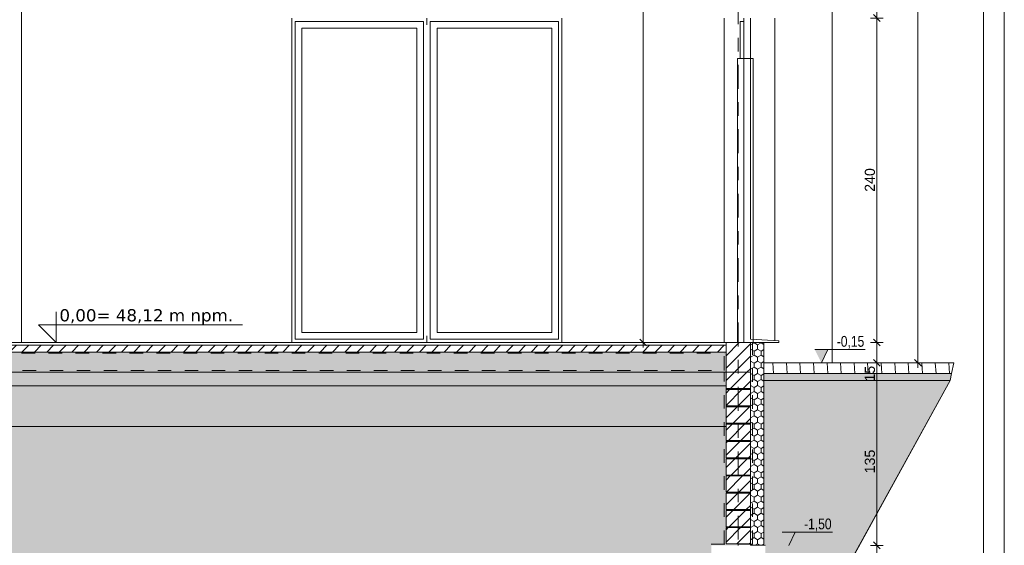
# Model space of a CAD drawing. Extents: x 5465377 to 5465550, y 5925276 to 5925338.
# Tile 175 of 182: x 5465465.62 to 5465472.91, y 5925328.68 to 5925332.56. Entities that reach past the tile are written whole.
import ezdxf

# ---------------------------------------------------------------- set-up
doc = ezdxf.new("R2010")
doc.units = 0
doc.header["$MEASUREMENT"] = 0
doc.linetypes.add('Dashed_line (2)', pattern=[0.0375, 0.025, -0.0125])
doc.linetypes.add('Kropki i Kreski', pattern=[0.335139, 0.176389, -0.088194, 0, -0.070556])
for name, color, linetype, lineweight in [('0_Nr_Pióra__141', 7, 'Continuous', 0), ('0_Nr_pióra__141_Nr_Pióra__141', 7, 'Continuous', 0), ('0_Nr_pióra__141_Nr_Pióra__142', 7, 'Continuous', 18), ('0_Nr_Pióra__142', 7, 'Continuous', 18), ('_1_Nr_pióra__1_Nr_Pióra__142', 7, 'Continuous', 18), ('_______wymiarowanie_Nr_Pióra__201', 150, 'Continuous', 0), ('_ARCH_Projekt_Nr_pióra__141_Nr_Pióra__1', 7, 'Continuous', 13), ('_ARCH_Projekt_Nr_pióra__141_Nr_Pióra__141', 7, 'Continuous', 0), ('_ARCH_Sciany_Nr_Pióra__141', 7, 'Continuous', 0), ('_ARCH_Sciany_Nr_Pióra__142', 7, 'Continuous', 18), ('_opisy_Nr_pióra__175_Nr_Pióra__148', 14, 'Continuous', 0), ('_opisy_Nr_pióra__2_Nr_Pióra__8', 12, 'Continuous', 35), ('EGBD03_Nr_Pióra__141', 7, 'Continuous', 0), ('tabelki_Nr_pióra__7_Nr_Pióra__141', 7, 'Continuous', 0)]:
    doc.layers.add(name, color=color, linetype=linetype, lineweight=lineweight)
doc.layers.add('_______wymiarowanie', color=7, linetype='Continuous')
doc.layers.add('EGBD03', color=7, linetype='Continuous')
doc.styles.add('GENERATED_STYLE_4', font='arial.ttf')
doc.styles.add('GENERATED_STYLE_5', font='txt')
doc.styles.add('GENERATED_STYLE_6', font='verdana.ttf')
doc.dimstyles.new('GENERATED_STYLE__2', dxfattribs={"dimtxt": 0.075, "dimasz": 0.0475, "dimexe": 0.18, "dimexo": 0, "dimgap": 0.09, "dimtad": 1, "dimdec": 0, "dimlfac": 100, "dimzin": 0, "dimdsep": 46, "dimtxsty": 'GENERATED_STYLE_5', "dimblk": 'ARROWHEAD_6', "dimblk1": 'ARROWHEAD_6', "dimblk2": 'ARROWHEAD_6', "dimcen": 0.09, "dimclrd": 256, "dimclre": 256, "dimclrt": 256, "dimazin": 0, "dimtfac": 1, "dimtdec": 4, "dimtmove": 0, "dimatfit": 3, "dimfxl": 0, "dimtolj": 1, "dimtzin": 0, "dimarcsym": 0})
pattern_1 = [(45, (5464021.33072, 5925651.47357), (-0.045961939, 0.045961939), [])]
pattern_2 = [(90, (5464021.330723, 5925651.47357), (-0.0519615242, 0), [0.03, -0.06]), (90, (5464021.30474, 5925651.51857), (-0.0519615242, 0), [0.03, -0.06]), (150, (5464021.330723, 5925651.50357), (0.0259807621, 0.045), [0.03, -0.06]), (150, (5464021.27876, 5925651.50357), (0.0259807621, 0.045), [0.03, -0.06]), (-150, (5464021.330723, 5925651.47357), (-0.0259807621, 0.045), [0.03, -0.06]), (-150, (5464021.27876, 5925651.47357), (-0.0259807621, 0.045), [0.03, -0.06])]

# ---------------------------------------------------------------- blocks, each defined once
blk = doc.blocks.new('Linia_171', base_point=(5465470.9397, 5925337.1188))
at = {"layer": 'EGBD03_Nr_Pióra__141', "linetype": 'Kropki i Kreski'}
blk.add_line((5465470.9397, 5925336.9938), (5465470.9397, 5925327.873), dxfattribs=at)
blk = doc.blocks.new('*D358', base_point=(5464021.3307, 5925651.4736))
at = {"layer": '_______wymiarowanie_Nr_Pióra__201', "linetype": 'Continuous'}
for p, q in [((5465472.0132, 5925328.6767), (5465471.9195, 5925328.6767)), ((5465471.9413, 5925328.7017), (5465471.9913, 5925328.6517)), ((5465471.9663, 5925328.3767), (5465471.9663, 5925328.6767)), ((5465472.0132, 5925328.3767), (5465471.9195, 5925328.3767)), ((5465471.9413, 5925328.4017), (5465471.9913, 5925328.3517))]:
    blk.add_line(p, q, dxfattribs=at)
at = {"layer": '_______wymiarowanie_Nr_Pióra__201', "insert": (5465471.8763, 5925328.4698), "char_height": 0.075, "attachment_point": 1, "rotation": 90, "style": 'GENERATED_STYLE_4'}
blk.add_mtext('{30}', dxfattribs=at)
blk = doc.blocks.new('ARROWHEAD_6')
at = {"linetype": 'Continuous'}
for p, q in [((0, 0), (-1, 0)), ((-0.5, -0.5), (0.5, 0.5))]:
    blk.add_line(p, q, dxfattribs=at)
blk = doc.blocks.new('*D359', base_point=(5464021.3307, 5925651.4736))
at = {"layer": '_______wymiarowanie_Nr_Pióra__201', "linetype": 'Continuous'}
for p, q in [((5465472.0132, 5925330.0264), (5465471.9195, 5925330.0264)), ((5465471.9413, 5925330.0514), (5465471.9913, 5925330.0014)), ((5465471.9663, 5925328.6767), (5465471.9663, 5925330.0264)), ((5465472.0132, 5925328.6767), (5465471.9195, 5925328.6767)), ((5465471.9413, 5925328.7017), (5465471.9913, 5925328.6517))]:
    blk.add_line(p, q, dxfattribs=at)
at = {"layer": '_______wymiarowanie_Nr_Pióra__201', "char_height": 0.075, "attachment_point": 1, "rotation": 90, "style": 'GENERATED_STYLE_4'}
for s, insert in [('{15}', (5465471.8763, 5925329.8876)), ('{135}', (5465471.8763, 5925329.2093))]:
    blk.add_mtext(s, dxfattribs=dict(at, insert=insert))
blk = doc.blocks.new('*D360', base_point=(5464021.3307, 5925651.4736))
at = {"layer": '_______wymiarowanie_Nr_Pióra__201', "linetype": 'Continuous'}
for p, q in [((5465472.0132, 5925330.1767), (5465471.9195, 5925330.1767)), ((5465471.9413, 5925330.2017), (5465471.9913, 5925330.1517)), ((5465471.9663, 5925330.0264), (5465471.9663, 5925330.1767)), ((5465472.0132, 5925330.0264), (5465471.9195, 5925330.0264)), ((5465471.9413, 5925330.0514), (5465471.9913, 5925330.0014))]:
    blk.add_line(p, q, dxfattribs=at)
blk = doc.blocks.new('*D361', base_point=(5464021.3307, 5925651.4736))
at = {"layer": '_______wymiarowanie_Nr_Pióra__201', "linetype": 'Continuous'}
for p, q in [((5465472.0132, 5925332.5764), (5465471.9195, 5925332.5764)), ((5465471.9413, 5925332.6014), (5465471.9913, 5925332.5514)), ((5465471.9663, 5925330.1767), (5465471.9663, 5925332.5764)), ((5465472.0132, 5925330.1767), (5465471.9195, 5925330.1767)), ((5465471.9413, 5925330.2017), (5465471.9913, 5925330.1517))]:
    blk.add_line(p, q, dxfattribs=at)
at = {"layer": '_______wymiarowanie_Nr_Pióra__201', "insert": (5465471.8763, 5925331.2912), "char_height": 0.075, "attachment_point": 1, "rotation": 90, "style": 'GENERATED_STYLE_4'}
blk.add_mtext('{240}', dxfattribs=at)
blk = doc.blocks.new('*D362', base_point=(5464021.3307, 5925651.4736))
at = {"layer": '_______wymiarowanie_Nr_Pióra__201', "linetype": 'Continuous'}
for p, q in [((5465472.0132, 5925333.2466), (5465471.9195, 5925333.2466)), ((5465471.9413, 5925333.2716), (5465471.9913, 5925333.2216)), ((5465471.9663, 5925332.5764), (5465471.9663, 5925333.2466)), ((5465472.0132, 5925332.5764), (5465471.9195, 5925332.5764)), ((5465471.9413, 5925332.6014), (5465471.9913, 5925332.5514))]:
    blk.add_line(p, q, dxfattribs=at)
at = {"layer": '_______wymiarowanie_Nr_Pióra__201', "insert": (5465471.8763, 5925332.8546), "char_height": 0.075, "attachment_point": 1, "rotation": 90, "style": 'GENERATED_STYLE_4'}
blk.add_mtext('{67}', dxfattribs=at)
blk = doc.blocks.new('*D363', base_point=(5464021.3307, 5925651.4736))
at = {"layer": '_______wymiarowanie_Nr_Pióra__201', "linetype": 'Continuous'}
for p, q in [((5465472.0132, 5925335.5698), (5465471.9195, 5925335.5698)), ((5465471.9413, 5925335.5948), (5465471.9913, 5925335.5448)), ((5465471.9663, 5925333.2466), (5465471.9663, 5925335.5698)), ((5465472.0132, 5925333.2466), (5465471.9195, 5925333.2466)), ((5465471.9413, 5925333.2716), (5465471.9913, 5925333.2216))]:
    blk.add_line(p, q, dxfattribs=at)
at = {"layer": '_______wymiarowanie_Nr_Pióra__201', "insert": (5465471.8763, 5925334.3228), "char_height": 0.075, "attachment_point": 1, "rotation": 90, "style": 'GENERATED_STYLE_4'}
blk.add_mtext('{232}', dxfattribs=at)
blk = doc.blocks.new('*D364', base_point=(5464021.3307, 5925651.4736))
at = {"layer": '_______wymiarowanie_Nr_Pióra__201', "linetype": 'Continuous'}
for p, q in [((5465471.9913, 5925335.9638), (5465471.9413, 5925336.0138)), ((5465471.9663, 5925335.9888), (5465471.9663, 5925336.0263)), ((5465472.0132, 5925335.9888), (5465471.9195, 5925335.9888)), ((5465471.9663, 5925335.5698), (5465471.9663, 5925335.9888)), ((5465472.0132, 5925335.5698), (5465471.9195, 5925335.5698)), ((5465471.9413, 5925335.5948), (5465471.9913, 5925335.5448))]:
    blk.add_line(p, q, dxfattribs=at)
at = {"layer": '_______wymiarowanie_Nr_Pióra__201', "insert": (5465471.8763, 5925335.7224), "char_height": 0.075, "attachment_point": 1, "rotation": 90, "style": 'GENERATED_STYLE_4'}
blk.add_mtext('{42}', dxfattribs=at)
blk = doc.blocks.new('*D365', base_point=(5464021.3307, 5925651.4736))
at = {"layer": '_______wymiarowanie_Nr_Pióra__201', "linetype": 'Continuous'}
for p, q in [((5465472.2951, 5925335.9638), (5465472.2451, 5925336.0138)), ((5465472.2701, 5925335.9888), (5465472.2701, 5925336.0263)), ((5465472.317, 5925335.9888), (5465472.2232, 5925335.9888)), ((5465472.2701, 5925330.0264), (5465472.2701, 5925335.9888)), ((5465472.317, 5925330.0264), (5465472.2232, 5925330.0264)), ((5465472.2451, 5925330.0514), (5465472.2951, 5925330.0014)), ((5465472.2701, 5925329.9889), (5465472.2701, 5925330.0264))]:
    blk.add_line(p, q, dxfattribs=at)
at = {"layer": '_______wymiarowanie_Nr_Pióra__201', "insert": (5465472.1801, 5925332.9222), "char_height": 0.075, "attachment_point": 1, "rotation": 90, "style": 'GENERATED_STYLE_4'}
blk.add_mtext('{596}', dxfattribs=at)
blk = doc.blocks.new('*D366', base_point=(5464021.3307, 5925651.4736))
at = {"layer": '_______wymiarowanie_Nr_Pióra__201', "linetype": 'Continuous'}
for p, q in [((5465470.2348, 5925335.6006), (5465470.2348, 5925335.6381)), ((5465470.2816, 5925335.6006), (5465470.1879, 5925335.6006)), ((5465470.2598, 5925335.5756), (5465470.2098, 5925335.6256)), ((5465470.2348, 5925330.1764), (5465470.2348, 5925335.6006)), ((5465470.2816, 5925330.1764), (5465470.1879, 5925330.1764)), ((5465470.2098, 5925330.2014), (5465470.2598, 5925330.1514)), ((5465470.2348, 5925330.1389), (5465470.2348, 5925330.1764))]:
    blk.add_line(p, q, dxfattribs=at)
at = {"layer": '_______wymiarowanie_Nr_Pióra__201', "insert": (5465470.1448, 5925332.8031), "char_height": 0.075, "attachment_point": 1, "rotation": 90, "style": 'GENERATED_STYLE_4'}
blk.add_mtext('{542}', dxfattribs=at)

msp = doc.modelspace()

# ---------------------------------------------------------------- hatches: boundary and pattern name
at = {"layer": '0_Nr_Pióra__141', "linetype": 'Continuous'}
h = msp.add_hatch(dxfattribs=at)
h.set_pattern_fill('grunt', color=256, style=0, pattern_type=2)
h.set_pattern_definition([(45, (5464021.33072, 5925651.47357), (-0.137885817, 0.137885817), []), (45, (5464021.28476, 5925651.51953), (-0.27577163, 0.27577163), []), (45, (5464021.2388, 5925651.5655), (-0.27577163, 0.27577163), []), (135, (5464021.19284, 5925651.611455), (0.045961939, 0.045961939), [0.194999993, -0.194999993])])
h.paths.add_polyline_path([(5465453.1251, 5925329.896), (5465453.8715, 5925327.7943), (5465454.3297, 5925327.775), (5465457.3924, 5925327.6465), (5465462.1565, 5925327.8638), (5465464.6254, 5925327.8638), (5465468.6679, 5925327.8116), (5465470.1893, 5925327.916), (5465470.9397, 5925328.0353), (5465471.5347, 5925328.1299), (5465472.5095, 5925329.896), (5465471.1297, 5925329.8957), (5465471.1297, 5925328.6777), (5465471.1397, 5925328.6767), (5465471.1397, 5925328.3767), (5465471.2347, 5925328.2767), (5465470.9397, 5925328.2767), (5465470.8397, 5925328.2767), (5465470.6397, 5925328.2767, -0.135964), (5465470.7397, 5925328.3767), (5465470.7397, 5925328.6767), (5465470.9397, 5925328.6767), (5465470.9397, 5925328.6864), (5465470.9397, 5925328.6877), (5465470.8497, 5925328.6877), (5465470.8497, 5925328.8077), (5465470.9397, 5925328.8077), (5465470.9397, 5925328.8147), (5465470.8497, 5925328.8147), (5465470.8497, 5925328.9347), (5465470.9397, 5925328.9347), (5465470.9397, 5925328.9417), (5465470.8497, 5925328.9417), (5465470.8497, 5925329.0617), (5465470.9397, 5925329.0617), (5465470.9397, 5925329.0697), (5465470.8497, 5925329.0697), (5465470.8497, 5925329.1897), (5465470.9397, 5925329.1897), (5465470.9397, 5925329.1967), (5465470.8497, 5925329.1967), (5465470.8497, 5925329.3167), (5465470.9397, 5925329.3167), (5465470.9397, 5925329.3247), (5465470.8497, 5925329.3247), (5465470.8497, 5925329.4447), (5465470.9397, 5925329.4447), (5465470.9397, 5925329.4527), (5465470.8497, 5925329.4527), (5465470.8497, 5925329.5564), (5465470.8353, 5925329.5564), (5465470.6397, 5925329.5564), (5465460.7415, 5925329.5564), (5465454.6297, 5925329.5564), (5465454.4342, 5925329.5564), (5465454.4198, 5925329.5564), (5465454.4198, 5925329.4527), (5465454.4198, 5925329.4447), (5465454.4198, 5925329.3167), (5465454.4198, 5925329.1967), (5465454.4198, 5925329.1897), (5465454.4198, 5925329.0697), (5465454.4198, 5925329.0617), (5465454.4198, 5925328.9417), (5465454.4198, 5925328.9347), (5465454.4198, 5925328.8147), (5465454.4198, 5925328.8077), (5465454.4198, 5925328.6877), (5465454.4198, 5925328.6767), (5465454.5298, 5925328.6767), (5465454.5298, 5925328.3767, -0.135964), (5465454.6298, 5925328.2767), (5465454.4298, 5925328.2767), (5465454.3297, 5925328.2767), (5465454.0298, 5925328.2767), (5465454.1298, 5925328.3767), (5465454.1298, 5925328.6767), (5465454.1398, 5925328.6777), (5465454.1397, 5925329.8957)], flags=0)
at = {"layer": '0_Nr_pióra__141_Nr_Pióra__141', "linetype": 'Continuous'}
h = msp.add_hatch(dxfattribs=at)
h.set_pattern_fill('BETON_ZBROJONY1', color=256, style=0, pattern_type=2)
h.set_pattern_definition([(135, (5664460.46517, 6139791.620276), (0.056568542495, 0.056568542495), []), (135, (5664460.43689, 6139791.59199), (0.056568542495, 0.056568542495), [0.06, -0.02])])
h.paths.add_polyline_path([(5465470.8497, 5925329.9564), (5465454.4198, 5925329.9564), (5465454.4198, 5925329.8564), (5465470.8498, 5925329.8564)], flags=0)
at = {"layer": '_ARCH_Projekt_Nr_pióra__141_Nr_Pióra__141', "linetype": 'Continuous'}
h = msp.add_hatch(dxfattribs=at)
h.set_pattern_fill('_wood_plank1', color=256, style=0, pattern_type=2)
h.set_pattern_definition([(93.6127317, (5253346.56075, 6126825.4475), (0.099801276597, 0.00630122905), [])])
h.paths.add_polyline_path([(5465471.1297, 5925330.0264), (5465471.1297, 5925329.9464), (5465472.5194, 5925329.9465), (5465472.535, 5925330.0264)], flags=0)
h = msp.add_hatch(dxfattribs=at)
h.set_pattern_fill('tynk_000', color=256, style=0, pattern_type=2)
h.set_pattern_definition([(138.612734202, (5253346.557596, 6126825.497403), (0.0148757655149, 0.0168808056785), [0, -0.0149999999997, 0, -0.0224999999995]), (73.6127342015, (5253346.507696, 6126825.494253), (-0.0215859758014, 0.0063478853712), [0, -0.011, 0, -0.019])])
h.paths.add_polyline_path([(5465471.1297, 5925329.9464), (5465471.1297, 5925329.8957), (5465472.5095, 5925329.896), (5465472.5194, 5925329.9464)], flags=0)
h = msp.add_hatch(dxfattribs=at)
h.set_pattern_fill('tynk_000', color=256, style=0, pattern_type=2)
h.set_pattern_definition([(45, (5664460.465171, 6139791.670276), (-0.0159099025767, 0.0159099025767), [0, -0.015, 0, -0.0225]), (110, (5664460.515171, 6139791.670276), (0.0211430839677, 0.0076954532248), [0, -0.011, 0, -0.019])])
h.paths.add_polyline_path([(5465454.4198, 5925329.8564), (5465454.4198, 5925329.5564), (5465454.6297, 5925329.5564), (5465470.6397, 5925329.5564), (5465470.8499, 5925329.5564), (5465470.8498, 5925329.8564)], flags=0)
at = {"layer": '_ARCH_Sciany_Nr_Pióra__141', "linetype": 'Continuous'}
h = msp.add_hatch(dxfattribs=at)
h.set_pattern_fill('cegła_zwykła', color=256, style=0, pattern_type=2)
h.set_pattern_definition(pattern_1)
h.paths.add_polyline_path([(5465470.8497, 5925330.1764), (5465470.8497, 5925329.9564), (5465471.0297, 5925329.9567), (5465471.0297, 5925330.1764)], flags=0)
h = msp.add_hatch(dxfattribs=at)
h.set_pattern_fill('Styropian2', color=256, style=0, pattern_type=2)
h.set_pattern_definition(pattern_2)
h.paths.add_polyline_path([(5465471.0297, 5925330.1767), (5465471.1297, 5925330.1767), (5465471.1297, 5925328.6777), (5465471.0297, 5925328.6777), (5465471.0297, 5925330.152)], flags=0)
h = msp.add_hatch(dxfattribs=at)
h.set_pattern_fill('cegła_zwykła', color=256, style=0, pattern_type=2)
h.set_pattern_definition(pattern_1)
h.paths.add_polyline_path([(5465454.4197, 5925330.1064), (5465470.8497, 5925330.1064), (5465470.8497, 5925330.1564), (5465454.4197, 5925330.1564)], flags=0)
h = msp.add_hatch(dxfattribs=at)
h.set_pattern_fill('Styropian2', color=256, style=0, pattern_type=2)
h.set_pattern_definition(pattern_2)
h.paths.add_polyline_path([(5465470.8497, 5925329.9564), (5465470.8497, 5925330.1064), (5465454.4197, 5925330.1064), (5465454.4197, 5925329.9564)], flags=0)
h = msp.add_hatch(dxfattribs=at)
h.set_pattern_fill('cegła_zwykła', color=256, style=0, pattern_type=2)
h.set_pattern_definition(pattern_1)
h.paths.add_polyline_path([(5465471.0297, 5925329.9567), (5465471.0297, 5925329.8367), (5465470.8497, 5925329.8367), (5465470.8497, 5925329.9567)], flags=0)
h = msp.add_hatch(dxfattribs=at)
h.set_pattern_fill('cegła_zwykła', color=256, style=0, pattern_type=2)
h.set_pattern_definition(pattern_1)
h.paths.add_polyline_path([(5465471.0297, 5925329.8287), (5465471.0297, 5925329.7087), (5465470.8497, 5925329.7087), (5465470.8497, 5925329.8287)], flags=0)
h = msp.add_hatch(dxfattribs=at)
h.set_pattern_fill('cegła_zwykła', color=256, style=0, pattern_type=2)
h.set_pattern_definition(pattern_1)
h.paths.add_polyline_path([(5465471.0297, 5925329.7007), (5465471.0297, 5925329.5807), (5465470.8497, 5925329.5807), (5465470.8497, 5925329.7007)], flags=0)
h = msp.add_hatch(dxfattribs=at)
h.set_pattern_fill('cegła_zwykła', color=256, style=0, pattern_type=2)
h.set_pattern_definition(pattern_1)
h.paths.add_polyline_path([(5465471.0297, 5925329.5727), (5465471.0297, 5925329.4527), (5465470.8497, 5925329.4527), (5465470.8497, 5925329.5727)], flags=0)
h = msp.add_hatch(dxfattribs=at)
h.set_pattern_fill('cegła_zwykła', color=256, style=0, pattern_type=2)
h.set_pattern_definition(pattern_1)
h.paths.add_polyline_path([(5465471.0297, 5925329.4447), (5465471.0297, 5925329.3247), (5465470.8497, 5925329.3247), (5465470.8497, 5925329.4447)], flags=0)
h = msp.add_hatch(dxfattribs=at)
h.set_pattern_fill('cegła_zwykła', color=256, style=0, pattern_type=2)
h.set_pattern_definition(pattern_1)
h.paths.add_polyline_path([(5465471.0297, 5925329.3167), (5465471.0297, 5925329.1967), (5465470.8497, 5925329.1967), (5465470.8497, 5925329.3167)], flags=0)
h = msp.add_hatch(dxfattribs=at)
h.set_pattern_fill('cegła_zwykła', color=256, style=0, pattern_type=2)
h.set_pattern_definition(pattern_1)
h.paths.add_polyline_path([(5465471.0297, 5925329.1897), (5465471.0297, 5925329.0697), (5465470.8497, 5925329.0697), (5465470.8497, 5925329.1897)], flags=0)
h = msp.add_hatch(dxfattribs=at)
h.set_pattern_fill('cegła_zwykła', color=256, style=0, pattern_type=2)
h.set_pattern_definition(pattern_1)
h.paths.add_polyline_path([(5465471.0297, 5925329.0617), (5465471.0297, 5925328.9417), (5465470.8497, 5925328.9417), (5465470.8497, 5925329.0617)], flags=0)
h = msp.add_hatch(dxfattribs=at)
h.set_pattern_fill('cegła_zwykła', color=256, style=0, pattern_type=2)
h.set_pattern_definition(pattern_1)
h.paths.add_polyline_path([(5465471.0297, 5925328.9347), (5465471.0297, 5925328.8147), (5465470.8497, 5925328.8147), (5465470.8497, 5925328.9347)], flags=0)
h = msp.add_hatch(dxfattribs=at)
h.set_pattern_fill('cegła_zwykła', color=256, style=0, pattern_type=2)
h.set_pattern_definition(pattern_1)
h.paths.add_polyline_path([(5465471.0297, 5925328.8077), (5465471.0297, 5925328.6877), (5465470.8497, 5925328.6877), (5465470.8497, 5925328.8077)], flags=0)
at = {"layer": '_opisy_Nr_pióra__2_Nr_Pióra__8', "linetype": 'Continuous'}
for points in [[(5465471.555, 5925330.0264), (5465471.6039, 5925330.125), (5465471.506, 5925330.125)], [(5465471.3129, 5925328.6764), (5465471.3619, 5925328.775), (5465471.264, 5925328.775)]]:
    msp.add_hatch(color=256, dxfattribs=at).paths.add_polyline_path(points, flags=0)

# ---------------------------------------------------------------- linework, layer by layer
at = {"layer": '0_Nr_Pióra__141', "linetype": 'Continuous'}
msp.add_line((5465471.6347, 5925330.0264), (5465471.6347, 5925330.1764), dxfattribs=at)
at = {"layer": '0_Nr_Pióra__141', "linetype": 'Continuous', "flags": 128}
for points in [[(5465452.4309, 5925338.1174), (5465472.9091, 5925338.1174), (5465472.9091, 5925323.7163), (5465452.4309, 5925323.7163)], [(5465452.8661, 5925337.9642), (5465472.7554, 5925337.9642), (5465472.7554, 5925323.8888), (5465452.8661, 5925323.8888)]]:
    msp.add_lwpolyline(points, close=True, dxfattribs=at)
at = {"layer": '0_Nr_pióra__141_Nr_Pióra__142', "linetype": 'Continuous', "flags": 128}
msp.add_lwpolyline([(5465470.8497, 5925329.9564), (5465454.4198, 5925329.9564), (5465454.4198, 5925329.8564), (5465470.8498, 5925329.8564)], close=True, dxfattribs=at)
at = {"layer": '0_Nr_Pióra__142', "linetype": 'Continuous'}
msp.add_line((5465471.5347, 5925328.1299), (5465472.5095, 5925329.896), dxfattribs=at)
at = {"layer": '0_Nr_Pióra__142', "linetype": 'Continuous', "flags": 128}
for points in [[(5465471.5347, 5925328.1299), (5465472.5095, 5925329.896), (5465471.1297, 5925329.8957), (5465471.1297, 5925328.6777), (5465471.1397, 5925328.6767)], [(5465470.9397, 5925328.6767), (5465470.9397, 5925328.6864), (5465470.9397, 5925328.6877), (5465470.8497, 5925328.6877), (5465470.8497, 5925328.8077), (5465470.9397, 5925328.8077), (5465470.9397, 5925328.8147), (5465470.8497, 5925328.8147), (5465470.8497, 5925328.9347), (5465470.9397, 5925328.9347), (5465470.9397, 5925328.9417), (5465470.8497, 5925328.9417), (5465470.8497, 5925329.0617), (5465470.9397, 5925329.0617), (5465470.9397, 5925329.0697), (5465470.8497, 5925329.0697), (5465470.8497, 5925329.1897), (5465470.9397, 5925329.1897), (5465470.9397, 5925329.1967), (5465470.8497, 5925329.1967), (5465470.8497, 5925329.3167), (5465470.9397, 5925329.3167), (5465470.9397, 5925329.3247), (5465470.8497, 5925329.3247), (5465470.8497, 5925329.4447), (5465470.9397, 5925329.4447), (5465470.9397, 5925329.4527), (5465470.8497, 5925329.4527), (5465470.8497, 5925329.5564), (5465470.8353, 5925329.5564), (5465470.6397, 5925329.5564), (5465460.7415, 5925329.5564)]]:
    msp.add_lwpolyline(points, dxfattribs=at)
at = {"layer": '_1_Nr_pióra__1_Nr_Pióra__142', "linetype": 'Dashed_line (2)'}
for p, q in [((5465471.0447, 5925328.6864), (5465471.0447, 5925330.1767)), ((5465454.4341, 5925330.0974), (5465470.8353, 5925330.0974)), ((5465470.8353, 5925329.9753), (5465470.8353, 5925330.1567)), ((5465470.8353, 5925329.9694), (5465470.8353, 5925330.1564)), ((5465454.2423, 5925329.9694), (5465470.8353, 5925329.9694)), ((5465470.8353, 5925328.6877), (5465470.8353, 5925329.9567)), ((5465470.7397, 5925328.6864), (5465471.1397, 5925328.6864))]:
    msp.add_line(p, q, dxfattribs=at)
at = {"layer": '_ARCH_Projekt_Nr_pióra__141_Nr_Pióra__1', "linetype": 'Continuous', "flags": 128}
msp.add_lwpolyline([(5465454.4198, 5925329.8564), (5465454.4198, 5925329.5564), (5465454.6297, 5925329.5564), (5465470.6397, 5925329.5564), (5465470.8499, 5925329.5564), (5465470.8498, 5925329.8564)], close=True, dxfattribs=at)
at = {"layer": '_ARCH_Projekt_Nr_pióra__141_Nr_Pióra__141', "linetype": 'Continuous', "flags": 128}
for points in [[(5465471.1297, 5925330.0264), (5465471.1297, 5925329.9464), (5465472.5194, 5925329.9465), (5465472.535, 5925330.0264)], [(5465471.1297, 5925329.9464), (5465471.1297, 5925329.8957), (5465472.5095, 5925329.896), (5465472.5194, 5925329.9464)]]:
    msp.add_lwpolyline(points, close=True, dxfattribs=at)
at = {"layer": '_ARCH_Sciany_Nr_Pióra__141', "linetype": 'Continuous'}
for p, q in [((5465471.6347, 5925333.2466), (5465471.6347, 5925330.1764)), ((5465465.6347, 5925330.1764), (5465465.6347, 5925333.1745)), ((5465467.6347, 5925332.5764), (5465467.6347, 5925330.1764)), ((5465468.6347, 5925332.5264), (5465468.6347, 5925332.5764)), ((5465469.6347, 5925330.1764), (5465469.6347, 5925332.5764)), ((5465470.8347, 5925332.5764), (5465470.8347, 5925330.1764)), ((5465470.9797, 5925332.5264), (5465470.9797, 5925332.5764)), ((5465471.0297, 5925332.5264), (5465471.0297, 5925332.5764)), ((5465471.2097, 5925332.5764), (5465471.2097, 5925330.192)), ((5465467.6597, 5925332.5514), (5465467.6597, 5925332.5014)), ((5465468.6097, 5925332.5514), (5465467.6597, 5925332.5514)), ((5465467.6597, 5925332.5014), (5465467.6597, 5925330.2514)), ((5465467.7097, 5925330.2514), (5465467.7097, 5925332.5014)), ((5465467.7097, 5925332.5014), (5465468.5597, 5925332.5014)), ((5465468.5597, 5925332.5014), (5465468.5597, 5925330.2514)), ((5465468.6097, 5925332.5014), (5465468.6097, 5925332.5514)), ((5465468.6097, 5925330.2514), (5465468.6097, 5925332.5014)), ((5465468.6597, 5925332.5514), (5465468.6597, 5925332.5014)), ((5465469.6097, 5925332.5514), (5465468.6597, 5925332.5514)), ((5465468.6597, 5925332.5014), (5465468.6597, 5925330.2514)), ((5465468.7097, 5925332.5014), (5465469.5597, 5925332.5014)), ((5465468.7097, 5925330.2514), (5465468.7097, 5925332.5014)), ((5465469.5597, 5925332.5014), (5465469.5597, 5925330.2514)), ((5465469.6097, 5925332.5014), (5465469.6097, 5925332.5514)), ((5465469.6097, 5925330.2514), (5465469.6097, 5925332.5014)), ((5465470.9547, 5925332.5514), (5465470.9547, 5925332.5014)), ((5465470.9797, 5925332.5514), (5465470.9547, 5925332.5514)), ((5465470.9547, 5925332.5014), (5465470.9547, 5925332.2764)), ((5465470.9797, 5925330.2264), (5465470.9797, 5925332.5264)), ((5465471.0297, 5925330.2264), (5465471.0297, 5925332.5264)), ((5465470.9347, 5925332.2764), (5465471.0497, 5925332.2764)), ((5465470.9347, 5925332.2364), (5465470.9347, 5925332.2764)), ((5465470.9347, 5925330.1764), (5465470.9347, 5925332.2364)), ((5465471.0497, 5925332.2364), (5465471.0497, 5925332.2764)), ((5465471.0497, 5925330.1764), (5465471.0497, 5925332.2364)), ((5465467.6597, 5925330.2514), (5465467.6597, 5925330.2014)), ((5465468.5597, 5925330.2514), (5465467.7097, 5925330.2514)), ((5465468.6097, 5925330.2014), (5465468.6097, 5925330.2514)), ((5465468.6597, 5925330.2514), (5465468.6597, 5925330.2014)), ((5465469.5597, 5925330.2514), (5465468.7097, 5925330.2514)), ((5465469.6097, 5925330.2014), (5465469.6097, 5925330.2514)), ((5465454.4197, 5925330.1764), (5465470.8497, 5925330.1764)), ((5465467.6597, 5925330.2014), (5465468.6097, 5925330.2014)), ((5465468.6347, 5925330.1764), (5465468.6347, 5925330.2264)), ((5465468.6597, 5925330.2014), (5465469.6097, 5925330.2014)), ((5465470.9347, 5925330.1764), (5465470.9797, 5925330.1764)), ((5465470.9797, 5925330.1764), (5465470.9797, 5925330.2264)), ((5465471.0297, 5925330.2014), (5465471.0297, 5925330.2264)), ((5465471.2397, 5925330.1904), (5465471.0297, 5925330.2014)), ((5465471.0497, 5925330.1764), (5465471.2397, 5925330.1764)), ((5465471.2397, 5925330.1764), (5465471.2397, 5925330.1904)), ((5465471.1297, 5925330.0264), (5465472.535, 5925330.0264))]:
    msp.add_line(p, q, dxfattribs=at)
at = {"layer": '_ARCH_Sciany_Nr_Pióra__141', "linetype": 'Continuous', "flags": 128}
for points in [[(5465471.0297, 5925330.1767), (5465471.1297, 5925330.1767), (5465471.1297, 5925328.6777), (5465471.0297, 5925328.6777), (5465471.0297, 5925330.152)], [(5465470.8497, 5925329.9564), (5465470.8497, 5925330.1064), (5465454.4197, 5925330.1064), (5465454.4197, 5925329.9564)]]:
    msp.add_lwpolyline(points, close=True, dxfattribs=at)
at = {"layer": '_ARCH_Sciany_Nr_Pióra__142', "linetype": 'Continuous', "flags": 128}
for points in [[(5465470.8497, 5925330.1764), (5465470.8497, 5925329.9564), (5465471.0297, 5925329.9567), (5465471.0297, 5925330.1764)], [(5465454.4197, 5925330.1064), (5465470.8497, 5925330.1064), (5465470.8497, 5925330.1564), (5465454.4197, 5925330.1564)], [(5465471.0297, 5925329.9567), (5465471.0297, 5925329.8367), (5465470.8497, 5925329.8367), (5465470.8497, 5925329.9567)], [(5465471.0297, 5925329.8287), (5465471.0297, 5925329.7087), (5465470.8497, 5925329.7087), (5465470.8497, 5925329.8287)], [(5465471.0297, 5925329.7007), (5465471.0297, 5925329.5807), (5465470.8497, 5925329.5807), (5465470.8497, 5925329.7007)], [(5465471.0297, 5925329.5727), (5465471.0297, 5925329.4527), (5465470.8497, 5925329.4527), (5465470.8497, 5925329.5727)], [(5465471.0297, 5925329.4447), (5465471.0297, 5925329.3247), (5465470.8497, 5925329.3247), (5465470.8497, 5925329.4447)], [(5465471.0297, 5925329.3167), (5465471.0297, 5925329.1967), (5465470.8497, 5925329.1967), (5465470.8497, 5925329.3167)], [(5465471.0297, 5925329.1897), (5465471.0297, 5925329.0697), (5465470.8497, 5925329.0697), (5465470.8497, 5925329.1897)], [(5465471.0297, 5925329.0617), (5465471.0297, 5925328.9417), (5465470.8497, 5925328.9417), (5465470.8497, 5925329.0617)], [(5465471.0297, 5925328.9347), (5465471.0297, 5925328.8147), (5465470.8497, 5925328.8147), (5465470.8497, 5925328.9347)], [(5465471.0297, 5925328.8077), (5465471.0297, 5925328.6877), (5465470.8497, 5925328.6877), (5465470.8497, 5925328.8077)]]:
    msp.add_lwpolyline(points, close=True, dxfattribs=at)
at = {"layer": '_opisy_Nr_pióra__175_Nr_Pióra__148', "linetype": 'Continuous'}
for p, q in [((5465471.506, 5925330.125), (5465471.88, 5925330.125)), ((5465471.555, 5925330.0264), (5465471.6039, 5925330.125)), ((5465471.4925, 5925330.0264), (5465471.6175, 5925330.0264)), ((5465471.264, 5925328.775), (5465471.6379, 5925328.775)), ((5465471.3129, 5925328.6764), (5465471.3619, 5925328.775))]:
    msp.add_line(p, q, dxfattribs=at)
at = {"layer": 'EGBD03_Nr_Pióra__141', "linetype": 'Continuous'}
for p, q in [((5465465.8915, 5925330.4037), (5465465.8915, 5925330.1764)), ((5465465.8915, 5925330.1764), (5465465.7596, 5925330.3083)), ((5465465.7596, 5925330.3083), (5465467.2693, 5925330.3083))]:
    msp.add_line(p, q, dxfattribs=at)

# ---------------------------------------------------------------- block references
at = {"layer": 'EGBD03', "linetype": 'Kropki i Kreski'}
msp.add_blockref('Linia_171', (5465470.9397, 5925337.1188), dxfattribs=at)

# ---------------------------------------------------------------- texts
at = {"layer": '_opisy_Nr_pióra__2_Nr_Pióra__8', "linetype": 'Continuous', "char_height": 0.08, "attachment_point": 5, "style": 'GENERATED_STYLE_4'}
for s, insert in [('{\\W0.800000x;-0,15}', (5465471.7706, 5925330.1777)), ('{\\W0.800000x;-1,50}', (5465471.5285, 5925328.8277))]:
    msp.add_mtext(s, dxfattribs=dict(at, insert=insert))
at = {"layer": 'tabelki_Nr_pióra__7_Nr_Pióra__141', "linetype": 'Continuous', "insert": (5465465.9143, 5925330.3076), "char_height": 0.09, "attachment_point": 7, "style": 'GENERATED_STYLE_6'}
msp.add_mtext('{0,00= 48,12 m npm.}', dxfattribs=at)

# ---------------------------------------------------------------- dimensions: what is measured, and where the dimension line sits
at = {"layer": '_______wymiarowanie', "linetype": 'Continuous'}
for base, p1, p2, picture, middle in [((5465471.9663, 5925328.2767), (5465471.6347, 5925335.5698), (5465471.6347, 5925335.9888), '*D364', (5465471.9138, 5925335.7793)), ((5465472.2701, 5925330.0264), (5465472.535, 5925330.0264), (5465471.6347, 5925335.9888), '*D365', (5465472.2176, 5925333.0076)), ((5465470.2348, 5925330.1764), (5465470.8497, 5925330.1764), (5465470.8497, 5925335.6006), '*D366', (5465470.1823, 5925332.8885)), ((5465471.9663, 5925328.2767), (5465471.6347, 5925333.2466), (5465471.6347, 5925335.5698), '*D363', (5465471.9138, 5925334.4082)), ((5465471.9663, 5925328.2767), (5465471.2097, 5925332.5764), (5465471.6347, 5925333.2466), '*D362', (5465471.9138, 5925332.9115)), ((5465471.9663, 5925328.2767), (5465471.1297, 5925330.1767), (5465471.2097, 5925332.5764), '*D361', (5465471.9138, 5925331.3766)), ((5465471.9663, 5925328.2767), (5465471.1297, 5925330.0264), (5465471.1297, 5925330.1767), '*D360', (5465471.9138, 5925329.9445)), ((5465471.9663, 5925328.2767), (5465471.1397, 5925328.6767), (5465471.1297, 5925330.0264), '*D359', (5465471.9138, 5925329.2946)), ((5465471.9663, 5925328.2767), (5465471.1397, 5925328.3767), (5465471.1397, 5925328.6767), '*D358', (5465471.9138, 5925328.5267))]:
    dim = msp.add_linear_dim(base=base, p1=p1, p2=p2, angle=90, dimstyle='GENERATED_STYLE__2', dxfattribs=at)
    dim.commit()
    dim.dimension.update_dxf_attribs({"geometry": picture, "text_midpoint": middle})

doc.saveas('drawing.dxf')
